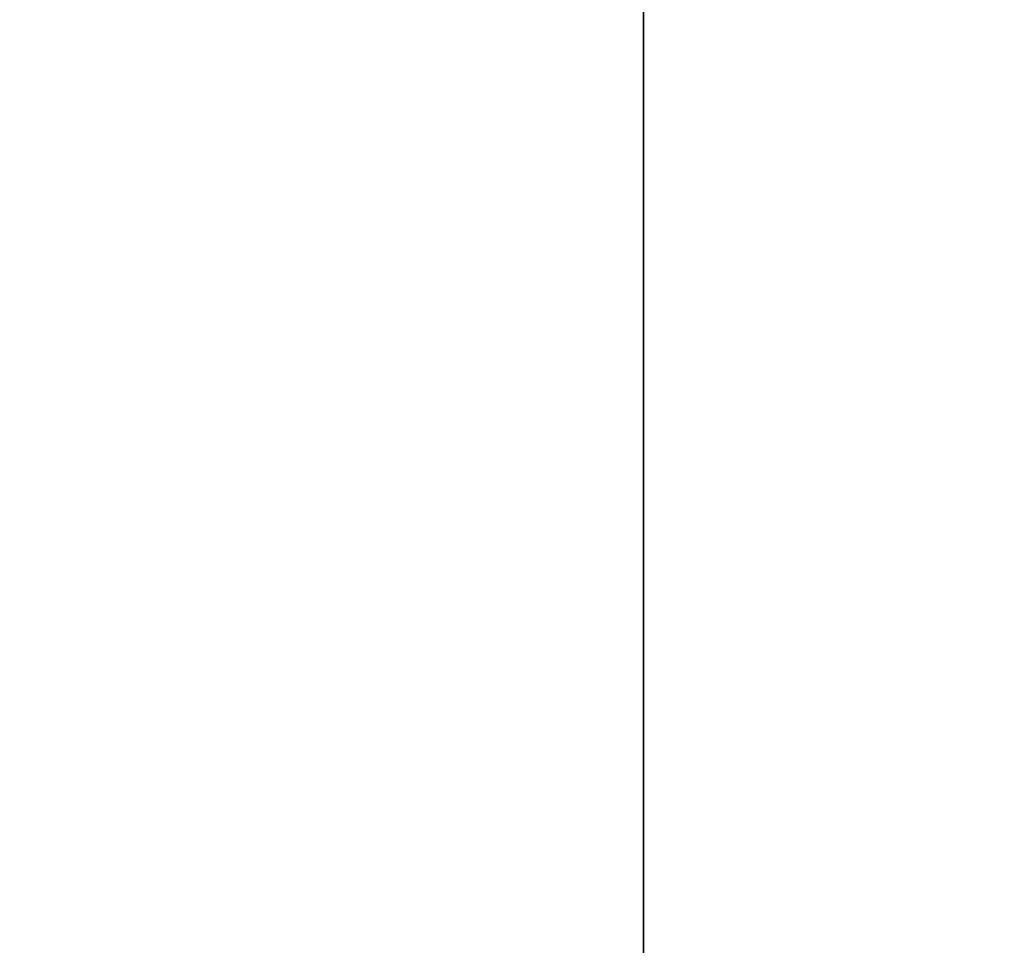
# Model space of a CAD drawing. Header units: millimetres. Extents: x 549 to 1049, y -22 to 79.
# Tile 81 of 127: x 664.64088 to 664.64212, y 47.98529 to 47.98645. Entities that reach past the tile are written whole.
import ezdxf

# ---------------------------------------------------------------- set-up
doc = ezdxf.new("R2010")
doc.units = ezdxf.units.MM
doc.header["$LTSCALE"] = 41.718519
doc.layers.add('34', color=7, linetype='CONTINUOUS')
doc.layers.add('35', color=7, linetype='CONTINUOUS')

msp = doc.modelspace()

# ---------------------------------------------------------------- linework, layer by layer
at = {"layer": '34', "color": 44, "linetype": 'Continuous', "true_color": 0x8c7500}
for points in [[(664.8620954, 77.3974301, 131.8269088), (658.1005531, -22.0025699, 136.2806055), (658.1005531, 77.3974301, 136.2806055), (664.8620954, 77.3974301, 131.8269088)], [(664.8620954, -22.0025699, 131.8269088), (658.1005531, -22.0025699, 136.2806055), (664.8620954, 77.3974301, 131.8269088), (664.8620954, -22.0025699, 131.8269088)]]:
    msp.add_3dface(points, dxfattribs=at)
at = {"layer": '35', "color": 44, "linetype": 'Continuous', "true_color": 0x8c7500}
for points in [[(657.8847809, -22.0025699, 549.1826163), (664.6416648, -22.0025699, 553.6433774), (657.8847809, 77.3974301, 549.1826163), (657.8847809, -22.0025699, 549.1826163)], [(657.8847809, 77.3974301, 549.1826163), (664.6416648, -22.0025699, 553.6433774), (664.6416648, 77.3974301, 553.6433774), (657.8847809, 77.3974301, 549.1826163)], [(664.6416648, 77.3974301, 553.6433774), (671.5394531, -22.0025699, 557.8829985), (671.5394531, 77.3974301, 557.8829985), (664.6416648, 77.3974301, 553.6433774)], [(664.6416648, -22.0025699, 553.6433774), (671.5394531, -22.0025699, 557.8829985), (664.6416648, 77.3974301, 553.6433774), (664.6416648, -22.0025699, 553.6433774)]]:
    msp.add_3dface(points, dxfattribs=at)

doc.saveas('drawing.dxf')
